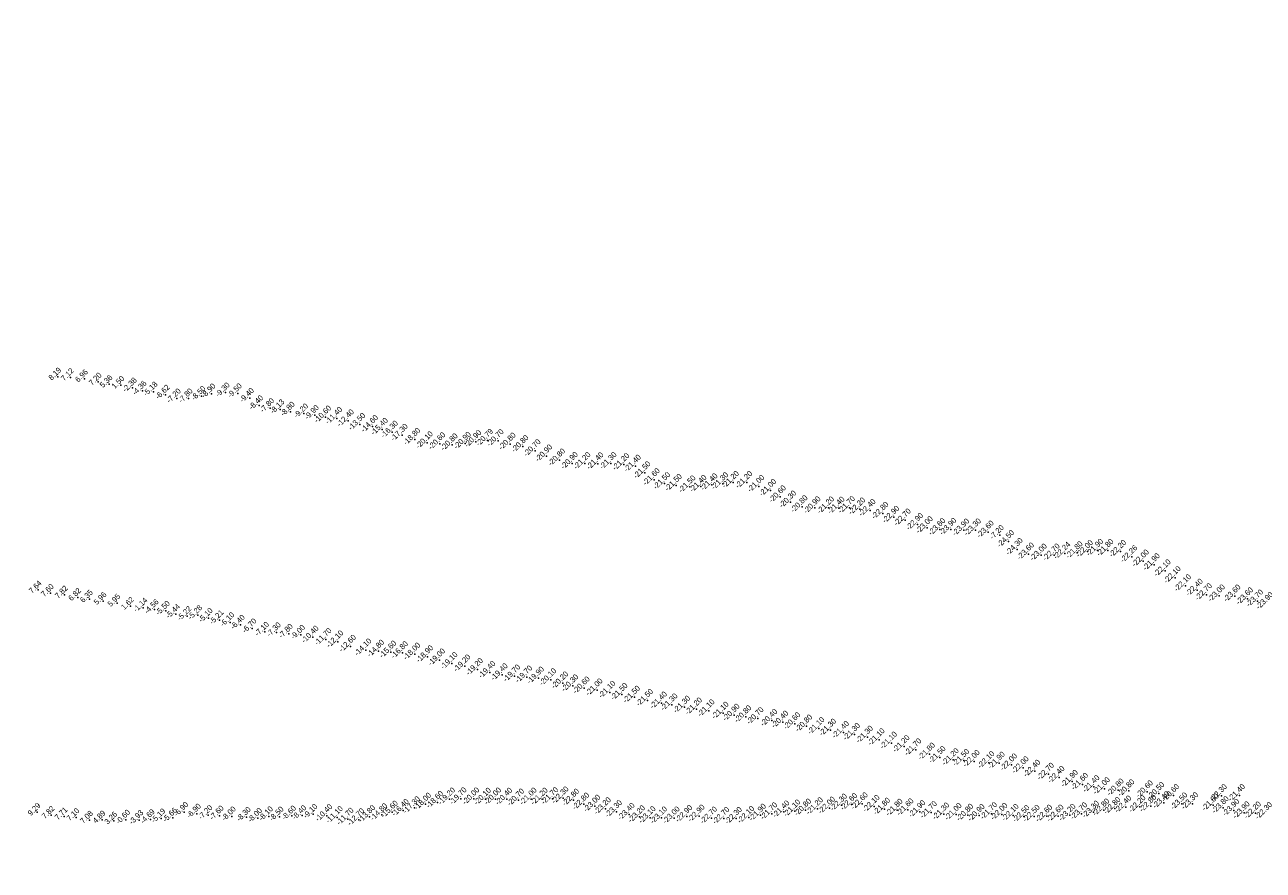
# Model space of a CAD drawing. Header units: feet. Extents: x 923032 to 950902, y 470215 to 606658.
# Tile 60 of 66: x 945504 to 948430, y 586752 to 588750. Entities that reach past the tile are written whole.
import ezdxf
from ezdxf.enums import TextEntityAlignment as Align

# ---------------------------------------------------------------- set-up
doc = ezdxf.new("R2010")
doc.units = ezdxf.units.FT
doc.header["$MEASUREMENT"] = 0
doc.header["$XCLIPFRAME"] = 0
doc.header["$PDSIZE"] = 100
doc.layers.add('ELEV8', color=7, linetype='Continuous')
doc.layers.add('POINTS8', color=7, linetype='Continuous')
doc.layers.add('MrSID', color=251, linetype='Continuous', transparency=0.2)
doc.styles.add('MM-STANDARD', font='txt', dxfattribs={"height": 1})
picture_1 = doc.add_image_def('image7.sid', size_in_pixel=(6310, 6971))

msp = doc.modelspace()

# ---------------------------------------------------------------- linework, layer by layer
at = {"layer": 'POINTS8', "color": 250, "linetype": 'Continuous', "lineweight": 0, "transparency": 33554687}
for p in [(945582, 587918, 8.2), (945611.5, 587916.4, 7.1), (945644.9, 587913.5, 7), (945677.4, 587905.9, 7.2), (945703.1, 587900.6, 5.4), (945731, 587898.1, 1.5), (945758.4, 587892.2, -2.4), (945781.5, 587884.8, -4.4), (945807.5, 587882.6, -5.2), (945978.1, 587880.7, -9.3), (945836.2, 587875.3, -6.6), (945862.6, 587866.5, -7.2), (945890.6, 587866.6, -7.8), (945920.9, 587872.5, -8.5), (945944.6, 587878.2, -8.9), (946006.8, 587878.6, -9.5), (946035.3, 587867.8, -9.4), (946057.2, 587850.5, -8.4), (946083.2, 587843.8, -7.8), (946107.3, 587840.9, -8.1), (946131.7, 587835.3, -8.8), (946163.3, 587831.1, -9.2), (946188.8, 587827.4, -9.9), (946214.5, 587822.9, -10.6), (946240.8, 587819.6, -11.4), (946268.2, 587813.8, -12.4), (946295.1, 587805.3, -13.5), (946325.2, 587800.4, -14.6), (946348.6, 587793.8, -15.4), (946372.2, 587787.1, -16.3), (946395.4, 587779.8, -17.3), (946425.2, 587770.1, -18.8), (946454.8, 587762, -20.1), (946569.5, 587764.8, -20.9), (946596.9, 587767.8, -20.8), (946622.2, 587767, -20.7), (946484.3, 587759.7, -20.6), (946513.5, 587757.1, -20.8), (946544.7, 587760.8, -20.9), (946650.6, 587758.9, -20.8), (946680.8, 587753.1, -20.8), (946709.4, 587743.3, -20.7), (946736.9, 587730.9, -20.9), (946767.3, 587721.3, -20.8), (946797.4, 587713.2, -20.9), (946827.4, 587712.9, -21.2), (946858, 587712.4, -21.4), (946888.9, 587713, -21.3), (946919.1, 587710.5, -21.2), (946946.5, 587706.8, -21.4), (946969.1, 587691.1, -21.5), (946991.1, 587674.8, -21.6), (947015.7, 587665.6, -21.5), (947043.3, 587661.3, -21.5), (947075.6, 587657.7, -21.5), (947101.6, 587658.9, -21.4), (947127.6, 587662.7, -21.4), (947152.9, 587665.1, -21.3), (947178, 587668.3, -21.2), (947209.8, 587668.1, -21.2), (947238.3, 587658.9, -21), (947266.2, 587649.3, -21), (947289.1, 587634.3, -20.6), (947313.4, 587622, -20.3), (947340.4, 587610.8, -20.8), (947371, 587608.3, -20.9), (947402.9, 587608.1, -21.2), (947427.7, 587607.5, -21.4), (947452.3, 587608.8, -21.7), (947476.7, 587605.6, -22.2), (947501.1, 587601.9, -22.4), (947531.6, 587595.4, -22.8), (947557.1, 587586, -22.9), (947584.3, 587579.4, -22.7), (947613.3, 587569.1, -22.9), (947636.4, 587561.3, -23), (947692, 587557.4, -23.9), (947665.8, 587556.9, -23.6), (947722.4, 587555.8, -23.9), (947750.1, 587556, -23.3), (947780.3, 587551.1, -23.6), (947807.5, 587544, -7.2), (947828.4, 587528.6, -24.5), (947848.8, 587510.1, -24.3), (947875.5, 587499.2, -23.6), (947961.3, 587500.6, -22.2), (947990.4, 587502.2, -21.8), (948014.8, 587504.9, -22), (948039, 587508, -21.9), (948063.2, 587507.6, -21.8), (948093.1, 587505.3, -22.2), (947905.8, 587496.6, -23), (947936.2, 587496.8, -22.7), (948119.4, 587492.5, -22.3), (948146.9, 587482.7, -22), (948172.7, 587473.8, -21.9), (948198.6, 587459.4, -22.1), (948222.2, 587443.4, -22.1), (945535.6, 587414.3, 7.6), (948246.6, 587424.2, -22.1), (948274.4, 587413.6, -22.4), (945564.4, 587406.6, 7.6), (945597.3, 587402.5, 7.8), (945628.9, 587396.8, 6.8), (945656.6, 587392.6, 6.4), (945688.9, 587387.5, 6), (945721.6, 587383, 5.9), (948296, 587403, -22.7), (948326.5, 587400.1, -23), (948363.5, 587399.8, -23.6), (948393.1, 587393.2, -23.6), (948416.8, 587388.1, -23.7), (945753.6, 587375.7, 1.6), (945783.7, 587372.1, -1.1), (945810.2, 587368.3, -4.6), (945836.7, 587364.7, -5.5), (945860.7, 587357.2, -5.4), (945912.9, 587354.5, -5.3), (945887.6, 587352.1, -5.2), (945938, 587347.8, -5.1), (945963.6, 587343.2, -5.2), (945989.1, 587337.8, -6.1), (946013.8, 587331.6, -6.4), (946041.4, 587323, -6.7), (946070.9, 587315.1, -7.1), (946098.9, 587313.9, -7.3), (946127.3, 587310.4, -7.8), (946156, 587307.9, -9), (946184.7, 587302.5, -10.4), (946215.3, 587297, -11.7), (946243.2, 587291.4, -12.1), (946273.1, 587281.1, -12.6), (946309.8, 587272.3, -14.1), (946339.6, 587269.4, -14.8), (946368.6, 587267.2, -15.6), (946396, 587265.9, -16.8), (946425.2, 587262.6, -18), (946455.5, 587256.3, -18.9), (946483.6, 587248.8, -19), (946513.1, 587240.3, -19.1), (946543.8, 587234.6, -19.2), (946573.2, 587226.1, -19.2), (946602.7, 587219.2, -19.4), (946631.8, 587213.7, -19.4), (946661.3, 587210.9, -19.7), (946689.7, 587208.5, -19.7), (946717.4, 587206, -19.9), (946746.5, 587202, -20.1), (946774.8, 587194.4, -20.2), (946798.6, 587187.5, -20.3), (946825.7, 587182.6, -20.6), (946856, 587177.9, -21), (946886.3, 587172.3, -21.1), (946914.9, 587167.3, -21.5), (946944.3, 587160.7, -21.5), (946975.2, 587153.2, -21.5), (947008, 587147, -21.4), (947033.1, 587142.5, -21.3), (947063, 587137.1, -21.3), (947090.9, 587132.9, -21.2), (947120.5, 587128.4, -21.1), (947153.8, 587122.9, -21.1), (947179.7, 587118.1, -20.9), (947207.4, 587114.4, -20.8), (947236.3, 587110.2, -20.7), (947269, 587105.7, -20.4), (947294.9, 587101.7, -20.4), (947323.2, 587098.1, -20.6), (947351.3, 587092.6, -20.8), (947380.3, 587086.6, -21.1), (947407.8, 587082.9, -21.3), (947438.3, 587077.4, -21.4), (947464.3, 587072.6, -21.3), (947494.8, 587066.2, -21.3), (947522.6, 587060.2, -21.1), (947551.7, 587052.2, -21.1), (947581.4, 587044, -21.2), (947609.3, 587036.3, -21.7), (947641.4, 587026.3, -21.8), (947666.4, 587018.2, -21.5), (947697.7, 587013.2, -21.2), (947722.6, 587011.4, -21.5), (947747.2, 587009, -22), (947782, 587006, -22.1), (947806.5, 587004.7, -21.9), (947835.6, 587000.7, -22), (947863, 586994, -22), (947890.5, 586985.8, -22.4), (947922.6, 586978.7, -22.7), (947947.7, 586971.1, -22.4), (947979.1, 586961.8, -21.9), (948003.3, 586954.8, -21.6), (948030.3, 586949.3, -21.4), (948054.8, 586944.6, -21), (946507.3, 586920.1, -19.2), (946534.4, 586920.6, -19.7), (946564.7, 586920.3, -20), (946592.2, 586919.6, -20.1), (946616.3, 586920.2, -20), (946642.5, 586919.6, -20.4), (946670.5, 586917.6, -20.7), (946700.1, 586919.9, -21), (946726.3, 586919.7, -21.2), (946750.9, 586920.9, -21.7), (946775.6, 586922.6, -22.3), (946800.6, 586917.4, -22.8), (948087.5, 586941.4, -20.8), (948112.8, 586939.5, -20.8), (948156.4, 586937.1, -20.6), (948183.6, 586933.1, -20.5), (948218.4, 586928.4, -20.6), (948331.3, 586928.1, -22.3), (948374, 586928.3, -21.4), (945532.9, 586888.8, 9.3), (945880.1, 586889.4, -6.9), (945910, 586885.3, -6.9), (946185.5, 586884.6, -9.1), (946372, 586889.1, -15.6), (946398, 586893.1, -16.4), (946424.4, 586899.5, -17.3), (946450.8, 586907.9, -18), (946479.1, 586912.2, -18.6), (946824.4, 586908.1, -22.8), (946850.9, 586903.1, -23), (946875.6, 586897.1, -23.2), (946901.8, 586890.3, -23.3), (947268.7, 586885.1, -21.7), (947297.5, 586889.6, -21.4), (947323.2, 586891.8, -21.1), (947348.9, 586893.9, -20.8), (947376.8, 586897, -21.2), (947405.3, 586898.7, -22), (947433.6, 586905.7, -22.3), (947457.7, 586907.1, -22.6), (947482.7, 586908.7, -22.6), (947510.6, 586902.8, -22.1), (947535.5, 586896.1, -21.8), (947565, 586893.6, -21.8), (947590.7, 586894.4, -21.6), (947618.6, 586890.2, -21.9), (947645.9, 586888, -21.7), (947675.2, 586884.7, -21.3), (947788.3, 586885.6, -21.7), (948001.2, 586885.1, -23.7), (948029.2, 586889.1, -23.3), (948053.7, 586894, -22.8), (948079.8, 586897.7, -22.8), (948105.7, 586901.1, -22.4), (948139, 586901.8, -22.2), (948164.4, 586903.2, -22.8), (948195.7, 586911.3, -23.4), (948237.9, 586908.5, -23.5), (948263.4, 586909, -23.3), (948312.2, 586905.9, -21.8), (948335.8, 586899.7, -23.8), (948360.8, 586893.4, -23.9), (948385.3, 586887.4, -23.9), (948411.8, 586887.1, -22.2), (945566.1, 586881.8, 7.8), (945596.8, 586878.9, 7.7), (945624.8, 586876.7, 7.1), (945656.8, 586870.5, 7.1), (945686.7, 586871, 4.9), (945714.2, 586868.4, 3.3), (945742.7, 586871, -0.6), (945773.9, 586870.1, -3.9), (945800.9, 586872.1, -4.7), (945826.2, 586874, -5.2), (945853.4, 586875.7, -5.7), (945937.4, 586882, -7.2), (945964, 586880.8, -7.6), (945992.6, 586878.7, -8), (946027.9, 586877.7, -8.3), (946054.4, 586875.2, -8), (946080.3, 586879, -8.1), (946105.4, 586878.4, -8.5), (946134.7, 586880.8, -8.6), (946159.2, 586881.6, -8.4), (946217.2, 586880.8, -10.4), (946242.1, 586876.3, -11.1), (946267.4, 586872.3, -11.7), (946292.9, 586871.1, -12.7), (946318.6, 586878.5, -13.8), (946347.2, 586882.9, -14.8), (946931.8, 586883.8, -23.4), (946956.2, 586878, -23.2), (946981.2, 586876, -23.1), (947008.5, 586875.4, -23.1), (947038.2, 586875.3, -23), (947067.9, 586878.8, -22.9), (947097.2, 586879.8, -22.9), (947126.4, 586875.1, -22.7), (947155.6, 586874.3, -22.7), (947185.1, 586874.2, -22.3), (947214.5, 586876.4, -22.1), (947242, 586881.9, -21.9), (947704.5, 586883.6, -21), (947732, 586881.8, -20.8), (947759, 586881.1, -20.9), (947812.8, 586883.9, -22), (947839.2, 586881.5, -22.1), (947864.8, 586878.7, -22.5), (947889, 586879.3, -22.5), (947918.7, 586879.5, -22.6), (947945.4, 586879.9, -22.6), (947973.6, 586881.7, -23.2)]:
    msp.add_point(p, dxfattribs=at)

# ---------------------------------------------------------------- texts
at = {"layer": 'ELEV8', "color": 18, "true_color": 0x000000, "transparency": 33554687, "style": 'MM-STANDARD'}
for s, p in [('8.19', (945582, 587918, 8.2)), ('7.12', (945611.5, 587916.4, 7.1)), ('6.96', (945644.9, 587913.5, 7)), ('7.20', (945677.4, 587905.9, 7.2)), ('5.36', (945703.1, 587900.6, 5.4)), ('1.50', (945731, 587898.1, 1.5)), ('-2.38', (945758.4, 587892.2, -2.4)), ('-4.36', (945781.5, 587884.8, -4.4)), ('-5.18', (945807.5, 587882.6, -5.2)), ('-6.62', (945836.2, 587875.3, -6.6)), ('-7.20', (945862.6, 587866.5, -7.2)), ('-7.80', (945890.6, 587866.6, -7.8)), ('-8.50', (945920.9, 587872.5, -8.5)), ('-8.90', (945944.6, 587878.2, -8.9)), ('-9.30', (945978.1, 587880.7, -9.3)), ('-9.50', (946006.8, 587878.6, -9.5)), ('-9.40', (946035.3, 587867.8, -9.4)), ('-8.40', (946057.2, 587850.5, -8.4)), ('-7.80', (946083.2, 587843.8, -7.8)), ('-8.13', (946107.3, 587840.9, -8.1)), ('-8.80', (946131.7, 587835.3, -8.8)), ('-9.20', (946163.3, 587831.1, -9.2)), ('-9.90', (946188.8, 587827.4, -9.9)), ('-10.60', (946214.5, 587822.9, -10.6)), ('-11.40', (946240.8, 587819.6, -11.4)), ('-12.40', (946268.2, 587813.8, -12.4)), ('-13.50', (946295.1, 587805.3, -13.5)), ('-14.60', (946325.2, 587800.4, -14.6)), ('-15.40', (946348.6, 587793.8, -15.4)), ('-16.30', (946372.2, 587787.1, -16.3)), ('-17.30', (946395.4, 587779.8, -17.3)), ('-18.80', (946425.2, 587770.1, -18.8)), ('-20.90', (946569.5, 587764.8, -20.9)), ('-20.79', (946596.9, 587767.8, -20.8)), ('-20.70', (946622.2, 587767, -20.7)), ('-20.10', (946454.8, 587762, -20.1)), ('-20.60', (946484.3, 587759.7, -20.6)), ('-20.80', (946513.5, 587757.1, -20.8)), ('-20.90', (946544.7, 587760.8, -20.9)), ('-20.80', (946650.6, 587758.9, -20.8)), ('-20.80', (946680.8, 587753.1, -20.8)), ('-20.70', (946709.4, 587743.3, -20.7)), ('-20.90', (946736.9, 587730.9, -20.9)), ('-20.80', (946767.3, 587721.3, -20.8)), ('-20.90', (946797.4, 587713.2, -20.9)), ('-21.20', (946827.4, 587712.9, -21.2)), ('-21.40', (946858, 587712.4, -21.4)), ('-21.30', (946888.9, 587713, -21.3)), ('-21.20', (946919.1, 587710.5, -21.2)), ('-21.40', (946946.5, 587706.8, -21.4)), ('-21.50', (946969.1, 587691.1, -21.5)), ('-21.60', (946991.1, 587674.8, -21.6)), ('-21.50', (947015.7, 587665.6, -21.5)), ('-21.50', (947043.3, 587661.3, -21.5)), ('-21.50', (947075.6, 587657.7, -21.5)), ('-21.40', (947101.6, 587658.9, -21.4)), ('-21.40', (947127.6, 587662.7, -21.4)), ('-21.30', (947152.9, 587665.1, -21.3)), ('-21.20', (947178, 587668.3, -21.2)), ('-21.20', (947209.8, 587668.1, -21.2)), ('-21.00', (947238.3, 587658.9, -21)), ('-21.00', (947266.2, 587649.3, -21)), ('-20.60', (947289.1, 587634.3, -20.6)), ('-20.30', (947313.4, 587622, -20.3)), ('-20.80', (947340.4, 587610.8, -20.8)), ('-20.90', (947371, 587608.3, -20.9)), ('-21.20', (947402.9, 587608.1, -21.2)), ('-21.40', (947427.7, 587607.5, -21.4)), ('-21.70', (947452.3, 587608.8, -21.7)), ('-22.20', (947476.7, 587605.6, -22.2)), ('-22.40', (947501.1, 587601.9, -22.4)), ('-22.80', (947531.6, 587595.4, -22.8)), ('-22.90', (947557.1, 587586, -22.9)), ('-22.70', (947584.3, 587579.4, -22.7)), ('-22.90', (947613.3, 587569.1, -22.9)), ('-23.00', (947636.4, 587561.3, -23)), ('-23.60', (947665.8, 587556.9, -23.6)), ('-23.90', (947692, 587557.4, -23.9)), ('-23.90', (947722.4, 587555.8, -23.9)), ('-23.30', (947750.1, 587556, -23.3)), ('-23.60', (947780.3, 587551.1, -23.6)), ('-7.20', (947807.5, 587544, -7.2)), ('-24.50', (947828.4, 587528.6, -24.5)), ('-24.30', (947848.8, 587510.1, -24.3)), ('-22.24', (947961.3, 587500.6, -22.2)), ('-21.80', (947990.4, 587502.2, -21.8)), ('-22.00', (948014.8, 587504.9, -22)), ('-21.90', (948039, 587508, -21.9)), ('-21.80', (948063.2, 587507.6, -21.8)), ('-22.20', (948093.1, 587505.3, -22.2)), ('-23.60', (947875.5, 587499.2, -23.6)), ('-23.00', (947905.8, 587496.6, -23)), ('-22.70', (947936.2, 587496.8, -22.7)), ('-22.26', (948119.4, 587492.5, -22.3)), ('-22.00', (948146.9, 587482.7, -22)), ('-21.90', (948172.7, 587473.8, -21.9)), ('-22.10', (948198.6, 587459.4, -22.1)), ('-22.10', (948222.2, 587443.4, -22.1)), ('-22.10', (948246.6, 587424.2, -22.1)), ('-22.40', (948274.4, 587413.6, -22.4)), ('7.64', (945535.6, 587414.3, 7.6)), ('7.60', (945564.4, 587406.6, 7.6)), ('7.82', (945597.3, 587402.5, 7.8)), ('6.82', (945628.9, 587396.8, 6.8)), ('6.35', (945656.6, 587392.6, 6.4)), ('-22.70', (948296, 587403, -22.7)), ('-23.00', (948326.5, 587400.1, -23)), ('-23.60', (948363.5, 587399.8, -23.6)), ('-23.60', (948393.1, 587393.2, -23.6)), ('-23.70', (948416.8, 587388.1, -23.7)), ('5.96', (945688.9, 587387.5, 6)), ('5.95', (945721.6, 587383, 5.9)), ('1.62', (945753.6, 587375.7, 1.6)), ('-1.14', (945783.7, 587372.1, -1.1)), ('-4.56', (945810.2, 587368.3, -4.6)), ('-5.50', (945836.7, 587364.7, -5.5)), ('-5.44', (945860.7, 587357.2, -5.4)), ('-23.90', (948440.3, 587382.2, -23.9)), ('-5.22', (945887.6, 587352.1, -5.2)), ('-5.28', (945912.9, 587354.5, -5.3)), ('-5.10', (945938, 587347.8, -5.1)), ('-5.21', (945963.6, 587343.2, -5.2)), ('-6.10', (945989.1, 587337.8, -6.1)), ('-6.40', (946013.8, 587331.6, -6.4)), ('-6.70', (946041.4, 587323, -6.7)), ('-7.10', (946070.9, 587315.1, -7.1)), ('-7.30', (946098.9, 587313.9, -7.3)), ('-7.80', (946127.3, 587310.4, -7.8)), ('-9.00', (946156, 587307.9, -9)), ('-10.40', (946184.7, 587302.5, -10.4)), ('-11.70', (946215.3, 587297, -11.7)), ('-12.10', (946243.2, 587291.4, -12.1)), ('-12.60', (946273.1, 587281.1, -12.6)), ('-14.10', (946309.8, 587272.3, -14.1)), ('-14.80', (946339.6, 587269.4, -14.8)), ('-15.60', (946368.6, 587267.2, -15.6)), ('-16.80', (946396, 587265.9, -16.8)), ('-18.00', (946425.2, 587262.6, -18)), ('-18.90', (946455.5, 587256.3, -18.9)), ('-19.00', (946483.6, 587248.8, -19)), ('-19.10', (946513.1, 587240.3, -19.1)), ('-19.20', (946543.8, 587234.6, -19.2)), ('-19.20', (946573.2, 587226.1, -19.2)), ('-19.40', (946602.7, 587219.2, -19.4)), ('-19.40', (946631.8, 587213.7, -19.4)), ('-19.70', (946661.3, 587210.9, -19.7)), ('-19.70', (946689.7, 587208.5, -19.7)), ('-19.90', (946717.4, 587206, -19.9)), ('-20.10', (946746.5, 587202, -20.1)), ('-20.20', (946774.8, 587194.4, -20.2)), ('-20.30', (946798.6, 587187.5, -20.3)), ('-20.60', (946825.7, 587182.6, -20.6)), ('-21.00', (946856, 587177.9, -21)), ('-21.10', (946886.3, 587172.3, -21.1)), ('-21.50', (946914.9, 587167.3, -21.5)), ('-21.50', (946944.3, 587160.7, -21.5)), ('-21.50', (946975.2, 587153.2, -21.5)), ('-21.40', (947008, 587147, -21.4)), ('-21.30', (947033.1, 587142.5, -21.3)), ('-21.30', (947063, 587137.1, -21.3)), ('-21.20', (947090.9, 587132.9, -21.2)), ('-21.10', (947120.5, 587128.4, -21.1)), ('-21.10', (947153.8, 587122.9, -21.1)), ('-20.90', (947179.7, 587118.1, -20.9)), ('-20.80', (947207.4, 587114.4, -20.8)), ('-20.70', (947236.3, 587110.2, -20.7)), ('-20.40', (947269, 587105.7, -20.4)), ('-20.40', (947294.9, 587101.7, -20.4)), ('-20.60', (947323.2, 587098.1, -20.6)), ('-20.80', (947351.3, 587092.6, -20.8)), ('-21.10', (947380.3, 587086.6, -21.1)), ('-21.30', (947407.8, 587082.9, -21.3)), ('-21.40', (947438.3, 587077.4, -21.4)), ('-21.30', (947464.3, 587072.6, -21.3)), ('-21.30', (947494.8, 587066.2, -21.3)), ('-21.10', (947522.6, 587060.2, -21.1)), ('-21.10', (947551.7, 587052.2, -21.1)), ('-21.20', (947581.4, 587044, -21.2)), ('-21.70', (947609.3, 587036.3, -21.7)), ('-21.80', (947641.4, 587026.3, -21.8)), ('-21.50', (947666.4, 587018.2, -21.5)), ('-21.20', (947697.7, 587013.2, -21.2)), ('-21.50', (947722.6, 587011.4, -21.5)), ('-22.00', (947747.2, 587009, -22)), ('-22.10', (947782, 587006, -22.1)), ('-21.90', (947806.5, 587004.7, -21.9)), ('-22.00', (947835.6, 587000.7, -22)), ('-22.00', (947863, 586994, -22)), ('-22.40', (947890.5, 586985.8, -22.4)), ('-22.70', (947922.6, 586978.7, -22.7)), ('-22.40', (947947.7, 586971.1, -22.4)), ('-21.90', (947979.1, 586961.8, -21.9)), ('-21.60', (948003.3, 586954.8, -21.6)), ('-21.40', (948030.3, 586949.3, -21.4)), ('-21.00', (948054.8, 586944.6, -21)), ('-19.20', (946507.3, 586920.1, -19.2)), ('-19.70', (946534.4, 586920.6, -19.7)), ('-20.00', (946564.7, 586920.3, -20)), ('-20.10', (946592.2, 586919.6, -20.1)), ('-20.00', (946616.3, 586920.2, -20)), ('-20.40', (946642.5, 586919.6, -20.4)), ('-20.70', (946670.5, 586917.6, -20.7)), ('-21.00', (946700.1, 586919.9, -21)), ('-21.20', (946726.3, 586919.7, -21.2)), ('-21.70', (946750.9, 586920.9, -21.7)), ('-22.30', (946775.6, 586922.6, -22.3)), ('-22.80', (946800.6, 586917.4, -22.8)), ('-20.80', (948087.5, 586941.4, -20.8)), ('-20.80', (948112.8, 586939.5, -20.8)), ('-20.60', (948156.4, 586937.1, -20.6)), ('-20.50', (948183.6, 586933.1, -20.5)), ('-20.60', (948218.4, 586928.4, -20.6)), ('-22.30', (948331.3, 586928.1, -22.3)), ('-21.40', (948374, 586928.3, -21.4)), ('-6.90', (945880.1, 586889.4, -6.9)), ('-15.60', (946372, 586889.1, -15.6)), ('-16.40', (946398, 586893.1, -16.4)), ('-17.30', (946424.4, 586899.5, -17.3)), ('-18.00', (946450.8, 586907.9, -18)), ('-18.60', (946479.1, 586912.2, -18.6)), ('-22.80', (946824.4, 586908.1, -22.8)), ('-23.00', (946850.9, 586903.1, -23)), ('-23.20', (946875.6, 586897.1, -23.2)), ('-23.30', (946901.8, 586890.3, -23.3)), ('-21.70', (947268.7, 586885.1, -21.7)), ('-21.40', (947297.5, 586889.6, -21.4)), ('-21.10', (947323.2, 586891.8, -21.1)), ('-20.80', (947348.9, 586893.9, -20.8)), ('-21.20', (947376.8, 586897, -21.2)), ('-22.00', (947405.3, 586898.7, -22)), ('-22.30', (947433.6, 586905.7, -22.3)), ('-22.60', (947457.7, 586907.1, -22.6)), ('-22.60', (947482.7, 586908.7, -22.6)), ('-22.10', (947510.6, 586902.8, -22.1)), ('-21.80', (947535.5, 586896.1, -21.8)), ('-21.80', (947565, 586893.6, -21.8)), ('-21.60', (947590.7, 586894.4, -21.6)), ('-21.90', (947618.6, 586890.2, -21.9)), ('-21.70', (947645.9, 586888, -21.7)), ('-21.70', (947788.3, 586885.6, -21.7)), ('-23.70', (948001.2, 586885.1, -23.7)), ('-23.30', (948029.2, 586889.1, -23.3)), ('-22.80', (948053.7, 586894, -22.8)), ('-22.80', (948079.8, 586897.7, -22.8)), ('-22.40', (948105.7, 586901.1, -22.4)), ('-22.20', (948139, 586901.8, -22.2)), ('-22.80', (948164.4, 586903.2, -22.8)), ('-23.40', (948195.7, 586911.3, -23.4)), ('-23.50', (948237.9, 586908.5, -23.5)), ('-23.30', (948263.4, 586909, -23.3)), ('-21.80', (948312.2, 586905.9, -21.8)), ('-23.80', (948335.8, 586899.7, -23.8)), ('-23.90', (948360.8, 586893.4, -23.9)), ('-23.90', (948385.3, 586887.4, -23.9)), ('-22.20', (948411.8, 586887.1, -22.2)), ('-22.30', (948438.1, 586885.7, -22.3)), ('9.29', (945532.9, 586888.8, 9.3)), ('7.82', (945566.1, 586881.8, 7.8)), ('7.71', (945596.8, 586878.9, 7.7)), ('7.10', (945624.8, 586876.7, 7.1)), ('7.08', (945656.8, 586870.5, 7.1)), ('4.89', (945686.7, 586871, 4.9)), ('3.26', (945714.2, 586868.4, 3.3)), ('-0.60', (945742.7, 586871, -0.6)), ('-3.93', (945773.9, 586870.1, -3.9)), ('-4.69', (945800.9, 586872.1, -4.7)), ('-5.19', (945826.2, 586874, -5.2)), ('-5.66', (945853.4, 586875.7, -5.7)), ('-6.90', (945910, 586885.3, -6.9)), ('-7.20', (945937.4, 586882, -7.2)), ('-7.60', (945964, 586880.8, -7.6)), ('-8.00', (945992.6, 586878.7, -8)), ('-8.30', (946027.9, 586877.7, -8.3)), ('-8.00', (946054.4, 586875.2, -8)), ('-8.10', (946080.3, 586879, -8.1)), ('-8.50', (946105.4, 586878.4, -8.5)), ('-8.60', (946134.7, 586880.8, -8.6)), ('-8.40', (946159.2, 586881.6, -8.4)), ('-9.10', (946185.5, 586884.6, -9.1)), ('-10.40', (946217.2, 586880.8, -10.4)), ('-11.10', (946242.1, 586876.3, -11.1)), ('-11.70', (946267.4, 586872.3, -11.7)), ('-12.70', (946292.9, 586871.1, -12.7)), ('-13.80', (946318.6, 586878.5, -13.8)), ('-14.80', (946347.2, 586882.9, -14.8)), ('-23.40', (946931.8, 586883.8, -23.4)), ('-23.20', (946956.2, 586878, -23.2)), ('-23.10', (946981.2, 586876, -23.1)), ('-23.10', (947008.5, 586875.4, -23.1)), ('-23.00', (947038.2, 586875.3, -23)), ('-22.90', (947067.9, 586878.8, -22.9)), ('-22.90', (947097.2, 586879.8, -22.9)), ('-22.70', (947126.4, 586875.1, -22.7)), ('-22.70', (947155.6, 586874.3, -22.7)), ('-22.30', (947185.1, 586874.2, -22.3)), ('-22.10', (947214.5, 586876.4, -22.1)), ('-21.90', (947242, 586881.9, -21.9)), ('-21.30', (947675.2, 586884.7, -21.3)), ('-21.00', (947704.5, 586883.6, -21)), ('-20.80', (947732, 586881.8, -20.8)), ('-20.90', (947759, 586881.1, -20.9)), ('-22.00', (947812.8, 586883.9, -22)), ('-22.10', (947839.2, 586881.5, -22.1)), ('-22.50', (947864.8, 586878.7, -22.5)), ('-22.50', (947889, 586879.3, -22.5)), ('-22.60', (947918.7, 586879.5, -22.6)), ('-22.60', (947945.4, 586879.9, -22.6)), ('-23.20', (947973.6, 586881.7, -23.2))]:
    msp.add_text(s, height=13, rotation=45, dxfattribs=at).set_placement(p, align=Align.BOTTOM_CENTER)

# ---------------------------------------------------------------- pictures from other files: only their frames are drawn
at = {"layer": 'MrSID'}
image = msp.add_image(picture_1, insert=(943561.9, 583930), size_in_units=(20702.1, 22870.7), dxfattribs=at)
image.set_boundary_path([(49.11, 243.55), (1961.845, 6970.5)])

doc.saveas('drawing.dxf')
